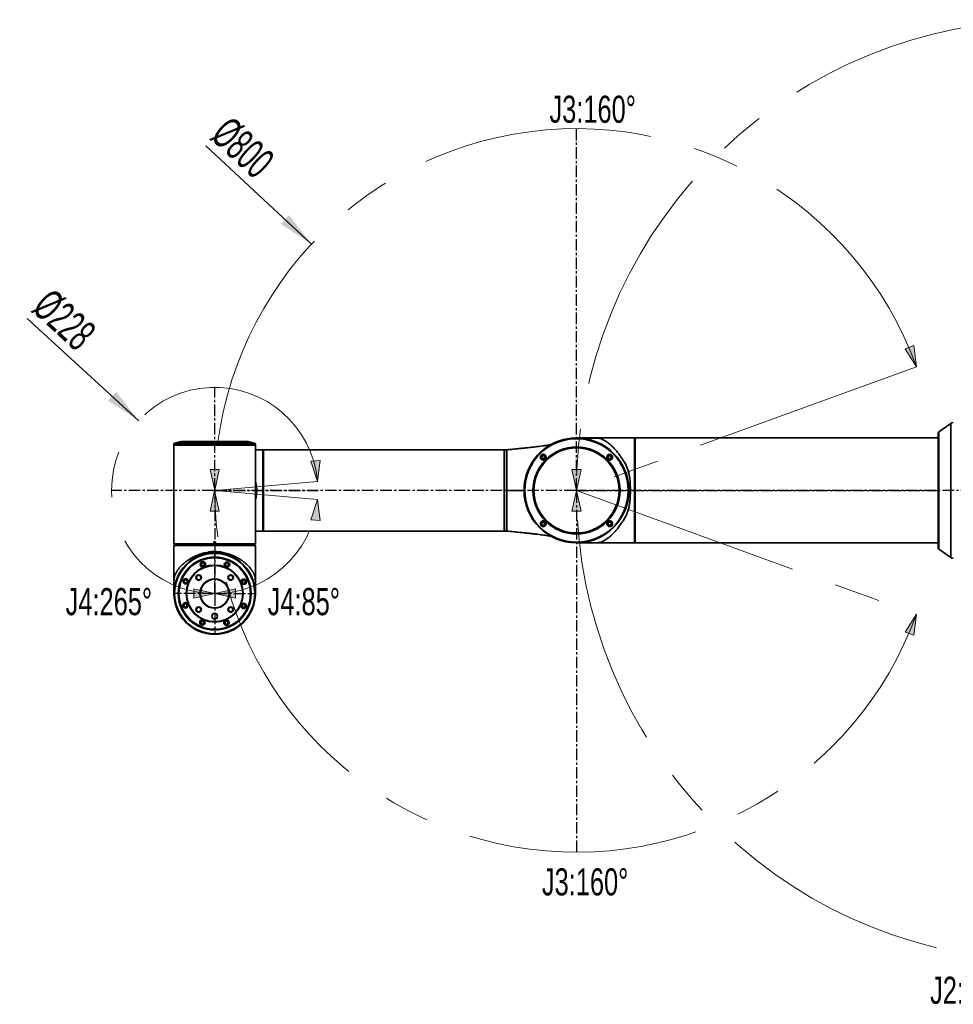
# Model space of a CAD drawing. Header units: millimetres. Extents: x -4 to 420, y 0 to 297.
# Tile 3 of 10: x 97 to 149, y 159 to 213. Entities that reach past the tile are written whole.
import ezdxf

# ---------------------------------------------------------------- set-up
doc = ezdxf.new("R2010")
doc.units = ezdxf.units.MM
doc.linetypes.add('CENTERX2', pattern=[20.32, 12.7, -2.54, 2.54, -2.54])
doc.layers.get('0').update_dxf_attribs({"lineweight": 18})
doc.layers.add('中心线层', color=6, linetype='CENTERX2', lineweight=25)
doc.layers.add('标注层', color=150, linetype='Continuous', lineweight=18)
doc.styles.add('SLDTEXTSTYLE0', font='txt', dxfattribs={"width": 0.7})
doc.styles.add('SLDTEXTSTYLE19', font='txt', dxfattribs={"width": 0.605})
doc.dimstyles.new('SLDDIMSTYLE0', dxfattribs={"dimtxt": 3.5, "dimasz": 4, "dimexe": 0, "dimexo": 0.0625, "dimgap": 0.875, "dimtad": 1, "dimrnd": 1e-09, "dimzin": 12, "dimdsep": 46, "dimtxsty": 'SLDTEXTSTYLE19', "dimcen": 0.09, "dimdle": 8, "dimadec": 0, "dimazin": 3, "dimtfac": 1, "dimtdec": 3, "dimtofl": 0, "dimtmove": 0, "dimatfit": 3, "dimfxl": 0, "dimfrac": 2, "dimtolj": 1, "dimarcsym": 0})

# ---------------------------------------------------------------- blocks, each defined once
blk = doc.blocks.new('块1_1')
at = {"linetype": 'Continuous'}
blk.add_hatch(color=7, dxfattribs=at).paths.add_polyline_path([(5474.3, 5769.8), (5448.8, 5654.8), (5499.8, 5654.8)], flags=0)
at = {"color": 7, "linetype": 'Continuous', "lineweight": 18}
for p, q in [((5474.3, 5769.8), (5448.8, 5654.8)), ((5499.8, 5654.8), (5474.3, 5769.8)), ((5448.8, 5654.8), (5499.8, 5654.8))]:
    blk.add_line(p, q, dxfattribs=at)
blk = doc.blocks.new('SW_CENTERMARKSYMBOL_0_2')
at = {"layer": '中心线层', "color": 0}
for p, q in [((0, 1), (0, 114.5)), ((-1, 0), (-114.5, 0)), ((0, 0), (-0.5, 0)), ((0, 0), (0, 0.5)), ((0, 0), (0, -0.5)), ((0, 0), (0.5, 0)), ((1, 0), (114.5, 0)), ((0, -1), (0, -114.5))]:
    blk.add_line(p, q, dxfattribs=at)
blk = doc.blocks.new('SW_CENTERMARKSYMBOL_1')
at = {"layer": '中心线层', "color": 0}
for p, q in [((0, 1), (0, 400.5)), ((-1, 0), (-400.5, 0)), ((0, 0), (-0.5, 0)), ((0, 0), (0, 0.5)), ((0, 0), (0, -0.5)), ((0, 0), (0.5, 0)), ((1, 0), (400.5, 0)), ((0, -1), (0, -400.5))]:
    blk.add_line(p, q, dxfattribs=at)
blk = doc.blocks.new('SW_CENTERMARKSYMBOL_2_1')
at = {"layer": '中心线层', "color": 0}
for p, q in [((0, 1), (0, 520.5)), ((-1, 0), (-520.5, 0)), ((0, 0), (-0.5, 0)), ((0, 0), (0, 0.5)), ((0, 0), (0, -0.5)), ((0, 0), (0.5, 0)), ((1, 0), (520.5, 0)), ((0, -1), (0, -520.5))]:
    blk.add_line(p, q, dxfattribs=at)
blk = doc.blocks.new('SW_CENTERMARKSYMBOL_3_1')
at = {"layer": '中心线层', "color": 0}
for p, q in [((0, 1), (0, 45.5)), ((-1, 0), (-45.5, 0)), ((0, 0), (-0.5, 0)), ((0, 0), (0, 0.5)), ((0, 0), (0, -0.5)), ((0, 0), (0.5, 0)), ((1, 0), (45.5, 0)), ((0, -1), (0, -45.5))]:
    blk.add_line(p, q, dxfattribs=at)
blk = doc.blocks.new('*X33')
at = {"layer": '标注层', "linetype": 'Continuous'}
blk.add_hatch(color=0, dxfattribs=at).paths.add_polyline_path([(-40.7, 13.616), (-41.938, 15.222), (-42.391, 14.733)], flags=0)
at = {"layer": '标注层', "color": 0, "linetype": 'Continuous'}
blk.add_line((-46.543, 19.047), (-40.7, 13.616), dxfattribs=at)
at = {"layer": '标注层', "color": 0, "insert": (-44.512, 18.938), "char_height": 1.75, "width": 6.24603, "attachment_point": 5, "rotation": 317.0945, "style": 'SLDTEXTSTYLE19'}
blk.add_mtext('%%C800', dxfattribs=at)
blk = doc.blocks.new('*X34')
at = {"layer": '标注层', "linetype": 'Continuous'}
blk.add_hatch(color=0, dxfattribs=at).paths.add_polyline_path([(-50.248, 3.856), (-51.495, 5.455), (-51.946, 4.964)], flags=0)
at = {"layer": '标注层', "color": 0, "linetype": 'Continuous'}
blk.add_line((-56.408, 9.515), (-50.248, 3.856), dxfattribs=at)
at = {"layer": '标注层', "color": 0, "insert": (-54.381, 9.422), "char_height": 1.75, "width": 6.22237, "attachment_point": 5, "rotation": 317.4295, "style": 'SLDTEXTSTYLE19'}
blk.add_mtext('%%C228', dxfattribs=at)
blk = doc.blocks.new('11')
at = {"color": 0, "linetype": 'CENTERX2', "lineweight": 18}
for p, q in [((-7.25615, 6.8404), (-26.05, 0)), ((-40.37169, 0.49679), (-46.05, 0)), ((-46.05, 0), (-40.37169, -0.49679)), ((-26.05, 0), (-7.25615, -6.8404))]:
    blk.add_line(p, q, dxfattribs=at)
at = {"color": 0, "linetype": 'Continuous', "lineweight": 35}
for p, q in [((-5.36456, 3.70481), (-6.02867, 3.23993)), ((-5.36456, 1.25048), (-5.36456, 3.70481)), ((-22.965, 2.9), (-26.05, 2.9)), ((-22.965, 2.9), (-22.965, 2.9)), ((-22.83515, -2.9), (-22.83515, 2.89965)), ((-22.81015, 2.87473), (-22.81015, -2.875)), ((-22.81, 2.87473), (-22.81015, 2.87473)), ((-22.81, 2.87473), (-22.81, -2.875)), ((-22.8, 2.75), (-22.81, 2.75)), ((-6.05, 2.9), (-22.8, 2.9)), ((-22.8, -2.9), (-22.8, 2.9)), ((-6.05, -3.19897), (-6.05, 3.19897)), ((-6.02867, 3.23993), (-6.02867, 1.09357)), ((-48.3, 2.57), (-48.3, 2.5)), ((-43.8, 2.57), (-48.3, 2.57)), ((-48.3, 2.5), (-48.3, 0)), ((-47.64099, 2.5), (-48.3, 2.5)), ((-43.8, 2.5), (-48.3, 2.5)), ((-47.90783, 2.69824), (-48.26098, 2.61878)), ((-48.26098, 2.61878), (-47.6134, 2.61878)), ((-47.36368, 2.69824), (-47.90783, 2.69824)), ((-44.20314, 2.69946), (-47.89686, 2.69946)), ((-43.8, 2.5), (-47.64099, 2.5)), ((-47.6134, 2.61878), (-43.83903, 2.61878)), ((-44.19217, 2.69824), (-47.36368, 2.69824)), ((-43.83903, 2.61878), (-44.19217, 2.69824)), ((-43.8, 2.5), (-43.8, 2.57)), ((-43.8, 0), (-43.8, 2.5)), ((-43.385, 2.25), (-43.8, 2.25)), ((-43.36, 2.225), (-43.385, 2.25)), ((-43.385, -2.24944), (-43.385, 2.25)), ((-43.36, 2.225), (-43.36, -2.22449)), ((-30.04, 2.25), (-43.345, 2.25)), ((-43.345, 0), (-43.345, 2.25)), ((-30.04, 2.25), (-30.04, 1.125)), ((-30.025, -2.25), (-30.025, 2.25)), ((-30.025, 2.25), (-29.9, 2.25)), ((-29.9, 2.25), (-29.9, 0)), ((-30.025, 1.875), (-30.04, 1.875)), ((-30.04, 1.125), (-30.04, -2.25)), ((-22.8, 1.375), (-22.81, 1.375)), ((-6.02867, 1.09357), (-6.02867, -3.23993)), ((-5.36456, -3.70481), (-5.36456, 1.25048)), ((-30.04, 0.9375), (-30.025, 0.9375)), ((-48.3, 0), (-48.3, -2.96)), ((-43.8, -2.96), (-43.8, 0)), ((-43.345, -2.25), (-43.345, 0)), ((-29.9, 0), (-29.9, -2.25)), ((-43.80045, -0.46059), (-43.80035, -0.53023)), ((-30.04, -1.875), (-30.025, -1.875)), ((-43.8, -2.25), (-43.515, -2.25)), ((-43.515, -2.25), (-43.515, -2.24944)), ((-43.385, -2.24944), (-43.515, -2.24944)), ((-43.36, -2.22449), (-43.37556, -2.24)), ((-43.345, -2.25), (-30.04, -2.25)), ((-30.025, -2.25), (-29.9, -2.25)), ((-48.3, -2.96), (-48.265, -2.995)), ((-48.3, -2.96), (-46.1, -2.96)), ((-48.275, -3.01), (-48.3, -3.035)), ((-48.3, -3.035), (-48.3, -5.7)), ((-43.80056, -3.035), (-48.3, -3.035)), ((-48.275, -3.01), (-43.82551, -3.01)), ((-48.265, -2.995), (-46.09306, -2.995)), ((-46.1, -2.84), (-46, -2.84)), ((-46.1, -2.84), (-46.1, -2.96)), ((-46.1, -2.96), (-46.1, -2.96944)), ((-46.09306, -2.995), (-46.00694, -2.995)), ((-46.00694, -2.995), (-43.835, -2.995)), ((-46, -2.96), (-46, -2.84)), ((-46, -2.96), (-43.8, -2.96)), ((-46, -2.96), (-46, -2.96944)), ((-43.835, -2.995), (-43.8, -2.96)), ((-43.82551, -3.01), (-43.81, -3.02556)), ((-43.80056, -3.035), (-43.80056, -3.165)), ((-43.8, -3.165), (-43.80056, -3.165)), ((-43.8, -5.7), (-43.8, -3.165)), ((-26.05, -2.9), (-22.83515, -2.9)), ((-22.83515, -2.9), (-22.81015, -2.875)), ((-22.81015, -2.875), (-22.81, -2.875)), ((-22.81, -2.75), (-22.8, -2.75)), ((-22.8, -2.9), (-6.05, -2.9)), ((-6.02867, -3.23993), (-5.36456, -3.70481)), ((-47.27041, -3.80973), (-47.27043, -3.80825)), ((-47.24079, -3.78812), (-47.24076, -3.79092)), ((-47.0609, -3.68988), (-47.06092, -3.68792)), ((-46.89348, -3.614), (-46.89348, -3.61408)), ((-46.5878, -3.51522), (-46.58782, -3.51375)), ((-45.51219, -3.51445), (-45.51221, -3.51522)), ((-45.03909, -3.68858), (-45.0391, -3.68988)), ((-44.85924, -3.79092), (-44.85922, -3.78824)), ((-44.82958, -3.8089), (-44.82959, -3.80973)), ((-43.8006, -5.30619), (-43.8006, -5.64677)), ((-48.2996, -5.65733), (-48.29965, -5.66001)), ((-48.2996, -5.65709), (-48.29957, -5.65587)), ((-43.80064, -5.64685), (-43.80054, -5.65079)), ((-43.8006, -5.64749), (-43.8006, -5.64859)), ((-43.8004, -5.6468), (-43.8004, -5.66317))]:
    blk.add_line(p, q, dxfattribs=at)
for points in [[(-22.83515, 2.89965), (-22.88458, 2.89967), (-22.92343, 2.89968)], [(-22.83008, 2.89465), (-22.82044, 2.88501), (-22.81286, 2.87743)]]:
    blk.add_lwpolyline(points, dxfattribs=at)
for centre, radius in [((-26.05, 0), 2.9), ((-26.05, 0), 2.85981), ((-26.05, 0), 2.40627), ((-26.05, 0), 2.39362), ((-26.05, 0), 2.375), ((-26.05, 0), 2.35), ((-27.88848, 1.83848), 0.085), ((-24.21152, 1.83848), 0.085), ((-27.88848, -1.83848), 0.085), ((-24.21152, -1.83848), 0.085), ((-46.05, -5.7), 2.25), ((-46.05, -5.7), 2.21857), ((-46.05, -5.7), 2.01572), ((-46.05, -5.7), 2), ((-46.05, -5.7), 1.975), ((-46.05, -5.7), 1.575), ((-46.05, -5.7), 1.55), ((-46.70088, -4.08902), 0.15), ((-46.70088, -4.08902), 0.085), ((-45.37111, -4.10062), 0.15), ((-45.37111, -4.10062), 0.085), ((-47.64938, -5.0211), 0.15), ((-46.93388, -4.81612), 0.15), ((-46.93388, -4.81612), 0.125), ((-46.05, -5.7), 0.8125), ((-45.16612, -4.81612), 0.15), ((-45.16612, -4.81612), 0.125), ((-47.64938, -5.0211), 0.085), ((-46.05, -5.7), 0.7875), ((-44.43902, -5.04912), 0.15), ((-44.43902, -5.04912), 0.085), ((-47.66098, -6.35088), 0.15), ((-47.66098, -6.35088), 0.085), ((-46.93388, -6.58388), 0.15), ((-46.93388, -6.58388), 0.125), ((-45.16612, -6.58388), 0.15), ((-45.16612, -6.58388), 0.125), ((-44.45062, -6.37889), 0.15), ((-44.45062, -6.37889), 0.085), ((-46.05, -6.95), 0.1575), ((-46.05, -6.95), 0.15), ((-46.7289, -7.29938), 0.15), ((-46.7289, -7.29938), 0.085), ((-45.39912, -7.31098), 0.15), ((-45.39912, -7.31098), 0.085)]:
    blk.add_circle(centre, radius, dxfattribs=at)
at = {"color": 0, "linetype": 'CENTERX2', "lineweight": 18}
for centre, radius, start, end in [((-0.05, 0), 26, 275, 265), ((-26.05, 0), 20, 20, 340), ((-46.05, 0), 5.7, 5, 355)]:
    blk.add_arc(centre, radius, start, end, dxfattribs=at)
at = {"color": 0, "linetype": 'Continuous', "lineweight": 35}
for centre, radius, start, end in [((-5.22119, 3.5), 0.25, 90, 124.99202), ((-26.05, 0), 2.9, 45, 180), ((-6, 3.19897), 0.05, 124.99202, 180), ((-48.25, 2.57), 0.05, 102.680383, 180), ((-47.89686, 2.64946), 0.05, 90, 102.680383), ((-44.20315, 2.64946), 0.05, 77.319617, 90), ((-43.85, 2.57), 0.05, 0, 77.319617), ((-26.05, 0), 2.35, 0, 180), ((-26.05, 0), 2.9, 0, 45), ((-26.05, 0), 2.375, 180, 225), ((-26.05, 0), 2.375, 225, 360), ((-6, -3.19897), 0.05, 180, 235.00798), ((-5.22119, -3.5), 0.25, 235.00798, 270)]:
    blk.add_arc(centre, radius, start, end, dxfattribs=at)
for points, knots in [([(-25.35188, 2.8993), (-25.40858, 2.89929), (-25.52236, 2.89928), (-25.67205, 2.89926), (-25.80325, 2.89923), (-25.90702, 2.89925), (-25.95884, 2.8992), (-25.9802, 2.89918)], [0, 0, 0, 0, 0.133009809, 0.266946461, 0.400816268, 0.534549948, 0.628319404, 0.628319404, 0.628319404, 0.628319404]), ([(-25.35188, 2.89929), (-25.34582, 2.89929), (-25.31089, 2.89932), (-25.2471, 2.89919), (-25.15339, 2.89868), (-25.05764, 2.89708), (-24.9631, 2.8934), (-24.88618, 2.88729), (-24.80625, 2.88166), (-24.74363, 2.87452), (-24.687, 2.8618), (-24.66825, 2.83945), (-24.60165, 2.81074), (-24.51841, 2.76732), (-24.40898, 2.70372), (-24.27397, 2.60826), (-24.13844, 2.49592), (-24.00318, 2.36586), (-23.8956, 2.24779), (-23.8093, 2.14376), (-23.74624, 2.06298), (-23.68413, 1.97854), (-23.62243, 1.89064), (-23.56096, 1.79732), (-23.49439, 1.70433), (-23.4273, 1.60846), (-23.36614, 1.50653), (-23.31033, 1.40014), (-23.24945, 1.26444), (-23.18997, 1.09638), (-23.13907, 0.8902), (-23.09863, 0.63907), (-23.07478, 0.34059), (-23.07194, 0.11354), (-23.07053, 0)], [0, 0, 0, 0, 0.01431802, 0.0824193, 0.15035132, 0.23970138, 0.32978168, 0.42189484, 0.48958578, 0.55633436, 0.62348547, 0.73337677, 0.8453705, 0.95728649, 1.16341392, 1.3701498, 1.60313666, 1.80483343, 2.0151316, 2.1243795, 2.22939066, 2.32907529, 2.43830887, 2.54347337, 2.64875734, 2.75492219, 2.86108876, 2.9680266, 3.07321453, 3.24962207, 3.42412949, 3.60363489, 3.87118456, 4.1388268, 4.1388268, 4.1388268, 4.1388268]), ([(-22.92343, 2.89968), (-22.9289, 2.89969), (-22.93985, 2.89971), (-22.95356, 2.89984), (-22.96308, 2.89997), (-22.96436, 2.89999), (-22.965, 2.9)], [0, 0, 0, 0, 0.010395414, 0.0207830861, 0.0311512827, 0.0415773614, 0.0415773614, 0.0415773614, 0.0415773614]), ([(-22.95288, 2.89984), (-22.94861, 2.8998), (-22.94003, 2.89971), (-22.92897, 2.89969), (-22.92343, 2.89968)], [0, 0, 0, 0, 0.014684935, 0.0294586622, 0.0294586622, 0.0294586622, 0.0294586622]), ([(-22.83515, 2.89965), (-22.83512, 2.89963), (-22.83506, 2.89959), (-22.8345, 2.89905), (-22.83339, 2.89795), (-22.83178, 2.89635), (-22.83064, 2.89522), (-22.83008, 2.89465)], [0, 0, 0, 0, 0.00089253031, 0.00178672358, 0.00356228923, 0.00534085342, 0.00712347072, 0.00712347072, 0.00712347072, 0.00712347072]), ([(-22.81015, 2.87473), (-22.81051, 2.87509), (-22.81139, 2.87595), (-22.81232, 2.87688), (-22.81286, 2.87743)], [0, 0, 0, 0, 0.00157123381, 0.00382591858, 0.00382591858, 0.00382591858, 0.00382591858]), ([(-22.81286, 2.87743), (-22.81232, 2.87688), (-22.81139, 2.87595), (-22.81051, 2.87509), (-22.81015, 2.87473)], [0, 0, 0, 0, 0.00225455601, 0.00382591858, 0.00382591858, 0.00382591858, 0.00382591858]), ([(-47.60563, 2.62125), (-47.59276, 2.62159), (-47.56702, 2.62226), (-47.51804, 2.62753), (-47.4678, 2.63542), (-47.42034, 2.64562), (-47.38127, 2.65711), (-47.35547, 2.66866), (-47.34655, 2.67874), (-47.35566, 2.68593), (-47.38108, 2.68924), (-47.41911, 2.68843), (-47.46537, 2.68377), (-47.51537, 2.67587), (-47.56431, 2.66557), (-47.60677, 2.65402), (-47.63731, 2.64258), (-47.65176, 2.63262), (-47.6481, 2.62536), (-47.63051, 2.62173), (-47.61246, 2.62138), (-47.60563, 2.62125)], [0, 0, 0, 0, 0.03272058, 0.065433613, 0.098440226, 0.132120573, 0.166516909, 0.201379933, 0.236212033, 0.270449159, 0.303774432, 0.336339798, 0.368688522, 0.401448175, 0.435027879, 0.469443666, 0.504329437, 0.539130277, 0.573368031, 0.606847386, 0.627187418, 0.627187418, 0.627187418, 0.627187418]), ([(-44.71327, 2.65599), (-44.70065, 2.65213), (-44.67541, 2.6444), (-44.62512, 2.63414), (-44.57301, 2.62633), (-44.52438, 2.62176), (-44.48505, 2.62075), (-44.45876, 2.62323), (-44.44789, 2.62894), (-44.45356, 2.63741), (-44.4756, 2.64796), (-44.51219, 2.65958), (-44.5595, 2.67095), (-44.61179, 2.68053), (-44.66232, 2.68696), (-44.70499, 2.68941), (-44.73548, 2.68776), (-44.75129, 2.68236), (-44.75082, 2.67388), (-44.73651, 2.66456), (-44.7198, 2.6584), (-44.71327, 2.65599)], [0, 0, 0, 0, 0.034738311, 0.0694899, 0.103849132, 0.137458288, 0.170393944, 0.202982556, 0.235649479, 0.268786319, 0.30262541, 0.337152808, 0.372061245, 0.40681468, 0.440876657, 0.474016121, 0.506486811, 0.53887604, 0.571789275, 0.605560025, 0.627252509, 0.627252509, 0.627252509, 0.627252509]), ([(-27.4601, 2.53029), (-27.49632, 2.52421), (-27.58332, 2.50959), (-27.74974, 2.48452), (-27.93106, 2.45918), (-28.12634, 2.43366), (-28.3463, 2.40669), (-28.59943, 2.37762), (-28.84, 2.35166), (-29.07181, 2.3278), (-29.30304, 2.30493), (-29.58369, 2.27828), (-29.78852, 2.25997), (-29.9, 2.25001)], [0, 0, 0, 0, 0.14788766, 0.35512567, 0.55225056, 0.74133183, 0.96948312, 1.21890855, 1.48716109, 1.66441442, 1.88141268, 2.14351975, 2.45649683, 2.45649683, 2.45649683, 2.45649683]), ([(-28.00794, 1.73406), (-28.00249, 1.72846), (-27.98606, 1.71156), (-27.94966, 1.68987), (-27.89825, 1.67792), (-27.84354, 1.68443), (-27.79471, 1.70856), (-27.75707, 1.74694), (-27.7342, 1.79502), (-27.72815, 1.8479), (-27.73974, 1.90038), (-27.76299, 1.93786), (-27.79276, 1.96684), (-27.82879, 1.98891), (-27.88027, 2.00083), (-27.93487, 1.99448), (-27.98374, 1.9705), (-28.02152, 1.93219), (-28.04462, 1.88393), (-28.05051, 1.83106), (-28.0396, 1.77772), (-28.0186, 1.74876), (-28.00794, 1.73406)], [0, 0, 0, 0, 0.023711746, 0.071528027, 0.126377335, 0.180602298, 0.233751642, 0.285927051, 0.337718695, 0.389885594, 0.442985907, 0.497426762, 0.521139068, 0.568955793, 0.623655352, 0.677646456, 0.730694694, 0.782995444, 0.835013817, 0.887300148, 0.940303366, 0.994910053, 0.994910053, 0.994910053, 0.994910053]), ([(-27.78241, 1.94454), (-27.78031, 1.94236), (-27.77285, 1.93462), (-27.75701, 1.91349), (-27.74039, 1.87595), (-27.73606, 1.82537), (-27.74932, 1.77511), (-27.77815, 1.73276), (-27.81867, 1.70262), (-27.86644, 1.68734), (-27.91679, 1.68833), (-27.9611, 1.70462), (-27.98752, 1.72484), (-28.00394, 1.74225), (-28.01987, 1.76322), (-28.03649, 1.80078), (-28.04091, 1.85129), (-28.02779, 1.90148), (-27.99909, 1.94392), (-27.95853, 1.97423), (-27.91052, 1.98966), (-27.8602, 1.98849), (-27.81534, 1.9727), (-27.79253, 1.9532), (-27.78241, 1.94454)], [0, 0, 0, 0, 0.009226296, 0.032680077, 0.080012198, 0.131892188, 0.182857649, 0.232629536, 0.281555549, 0.330404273, 0.379954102, 0.430621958, 0.470985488, 0.479945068, 0.503399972, 0.550735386, 0.602386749, 0.653127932, 0.702887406, 0.752023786, 0.801099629, 0.85068276, 0.901162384, 0.941439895, 0.941439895, 0.941439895, 0.941439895]), ([(-24.32267, 1.72733), (-24.31678, 1.72195), (-24.29901, 1.70572), (-24.26134, 1.68651), (-24.21029, 1.67791), (-24.15742, 1.68684), (-24.10988, 1.71294), (-24.07333, 1.7539), (-24.05257, 1.80508), (-24.0503, 1.86019), (-24.06615, 1.91136), (-24.09158, 1.94631), (-24.12243, 1.97282), (-24.15982, 1.99242), (-24.21109, 2.00088), (-24.26397, 1.99189), (-24.31141, 1.96575), (-24.34784, 1.92492), (-24.36866, 1.87376), (-24.37077, 1.81881), (-24.35557, 1.76687), (-24.33331, 1.74012), (-24.32267, 1.72733)], [0, 0, 0, 0, 0.02372616, 0.071613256, 0.123700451, 0.176640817, 0.230642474, 0.285407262, 0.340306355, 0.39468615, 0.448166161, 0.497470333, 0.521195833, 0.569079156, 0.621309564, 0.674185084, 0.727963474, 0.782547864, 0.837480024, 0.892080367, 0.945754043, 0.994941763, 0.994941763, 0.994941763, 0.994941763]), ([(-24.10546, 1.94454), (-24.10014, 1.9387), (-24.0841, 1.92105), (-24.06593, 1.88405), (-24.05877, 1.83484), (-24.06835, 1.78502), (-24.09401, 1.74064), (-24.13348, 1.7069), (-24.18239, 1.68827), (-24.23473, 1.68727), (-24.28176, 1.70308), (-24.31378, 1.72698), (-24.33868, 1.75616), (-24.35718, 1.79276), (-24.36424, 1.84197), (-24.35479, 1.89173), (-24.32912, 1.93625), (-24.28955, 1.97008), (-24.24051, 1.98874), (-24.18841, 1.98952), (-24.14082, 1.97434), (-24.1166, 1.95394), (-24.10546, 1.94454)], [0, 0, 0, 0, 0.023470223, 0.070884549, 0.120170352, 0.170186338, 0.221181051, 0.273027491, 0.325212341, 0.376988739, 0.427731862, 0.470685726, 0.494157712, 0.541576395, 0.590713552, 0.640815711, 0.692059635, 0.744093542, 0.796224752, 0.847752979, 0.898291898, 0.941377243, 0.941377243, 0.941377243, 0.941377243]), ([(-43.80041, 0.54841), (-43.79701, 0.53644), (-43.77847, 0.47107), (-43.75567, 0.34217), (-43.73133, 0.17025), (-43.72221, 0.01327), (-43.72792, -0.12474), (-43.74087, -0.2515), (-43.76279, -0.38496), (-43.78291, -0.48612), (-43.79774, -0.54114), (-43.80037, -0.55087)], [0, 0, 0, 0, 0.03847335, 0.21001279, 0.39196102, 0.55790464, 0.67567236, 0.80189582, 0.93701791, 1.08140024, 1.11243197, 1.11243197, 1.11243197, 1.11243197]), ([(-29.9, 0), (-29.8498, 0), (-29.74336, 0), (-29.58253, 0), (-29.41964, 0), (-29.26518, 0), (-29.12788, 0), (-29.02312, 0), (-28.96028, 0), (-28.95796, 0), (-28.95734, 0)], [0, 0, 0, 0, 0.112003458, 0.237472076, 0.371410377, 0.508329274, 0.643261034, 0.772837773, 0.896938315, 0.942662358, 0.942662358, 0.942662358, 0.942662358]), ([(-28.95, 0), (-28.94999, -0.00565), (-28.94997, -0.0148), (-28.94988, -0.02665), (-28.94979, -0.03568), (-28.94969, -0.04273), (-28.94961, -0.04857), (-28.94958, -0.04946), (-28.94957, -0.05)], [0, 0, 0, 0, 0.0107584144, 0.0174434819, 0.0249776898, 0.0325265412, 0.0392208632, 0.0500025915, 0.0500025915, 0.0500025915, 0.0500025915]), ([(-23.07053, 0), (-23.07121, -0.07588), (-23.07258, -0.22701), (-23.08344, -0.45087), (-23.10398, -0.67195), (-23.13828, -0.88618), (-23.18878, -1.09227), (-23.24765, -1.25982), (-23.30782, -1.39492), (-23.36319, -1.50128), (-23.42429, -1.60376), (-23.49159, -1.70065), (-23.56458, -1.80221), (-23.63546, -1.9102), (-23.71305, -2.01885), (-23.7922, -2.12282), (-23.88149, -2.23136), (-23.98189, -2.34288), (-24.09319, -2.45361), (-24.20824, -2.55493), (-24.32224, -2.64358), (-24.43423, -2.71853), (-24.53152, -2.77546), (-24.62237, -2.81839), (-24.66773, -2.84679), (-24.70074, -2.86509), (-24.74032, -2.87353), (-24.77964, -2.87868), (-24.81231, -2.88189), (-24.84906, -2.88433), (-24.88547, -2.8875), (-24.92534, -2.89054), (-24.96931, -2.89326), (-25.02228, -2.89573), (-25.08683, -2.89763), (-25.16632, -2.89876), (-25.25054, -2.89919), (-25.31343, -2.89935), (-25.34765, -2.89928), (-25.35325, -2.89927)], [0, 0, 0, 0, 0.17892453, 0.35635282, 0.53156313, 0.7118736, 0.88618672, 1.06135629, 1.16596393, 1.2722925, 1.37882013, 1.4861976, 1.59239051, 1.7246805, 1.85676492, 1.9858501, 2.12138238, 2.2965081, 2.47317898, 2.65435124, 2.84153961, 3.01568179, 3.18790506, 3.32169442, 3.45492624, 3.52120732, 3.58798772, 3.6207811, 3.65487438, 3.68864282, 3.72237576, 3.7685652, 3.81370695, 3.85709589, 3.924413, 3.99213412, 4.05917505, 4.12686106, 4.14011145, 4.14011145, 4.14011145, 4.14011145]), ([(-23.14996, 0), (-23.15001, -0.01385), (-23.1501, -0.04119), (-23.15065, -0.06848), (-23.15093, -0.08194)], [0, 0, 0, 0, 0.041520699, 0.0819435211, 0.0819435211, 0.0819435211, 0.0819435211]), ([(-23.14996, 0), (-23.14751, 0), (-23.14264, 0), (-23.12416, 0), (-23.09963, 0), (-23.08032, 0), (-23.07053, 0)], [0, 0, 0, 0, 0.0200314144, 0.039646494, 0.0592594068, 0.0794380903, 0.0794380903, 0.0794380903, 0.0794380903]), ([(-28.00148, -1.95148), (-27.99559, -1.95685), (-27.97782, -1.97307), (-27.9401, -1.99232), (-27.88894, -2.00091), (-27.83603, -1.99188), (-27.7886, -1.96576), (-27.75215, -1.92491), (-27.73139, -1.87381), (-27.72908, -1.81866), (-27.74496, -1.76743), (-27.77041, -1.73247), (-27.80123, -1.70598), (-27.83857, -1.68641), (-27.88973, -1.67794), (-27.94257, -1.68684), (-27.99012, -1.71295), (-28.02666, -1.75388), (-28.04747, -1.80512), (-28.04955, -1.86003), (-28.03438, -1.91191), (-28.01215, -1.93865), (-28.00148, -1.95148)], [0, 0, 0, 0, 0.023726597, 0.071607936, 0.1238399, 0.176715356, 0.230492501, 0.285077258, 0.340009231, 0.394609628, 0.44828385, 0.497472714, 0.521200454, 0.56908619, 0.6211749, 0.674112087, 0.728113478, 0.782879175, 0.837777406, 0.892157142, 0.945636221, 0.994939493, 0.994939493, 0.994939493, 0.994939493]), ([(-27.78241, -1.73241), (-27.7771, -1.73826), (-27.76106, -1.75591), (-27.74291, -1.79285), (-27.73574, -1.84195), (-27.74522, -1.89174), (-27.77088, -1.93625), (-27.81046, -1.97009), (-27.85946, -1.98871), (-27.91173, -1.98966), (-27.9587, -1.97388), (-27.99071, -1.95), (-28.01564, -1.92079), (-28.03417, -1.88414), (-28.04121, -1.83481), (-28.03166, -1.78502), (-28.00598, -1.74063), (-27.96653, -1.70692), (-27.91757, -1.68823), (-27.86541, -1.68741), (-27.81775, -1.70262), (-27.79352, -1.72305), (-27.78241, -1.73241)], [0, 0, 0, 0, 0.02347066, 0.070890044, 0.120027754, 0.170129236, 0.221373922, 0.27340865, 0.325538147, 0.377066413, 0.427605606, 0.470693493, 0.494165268, 0.541578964, 0.590863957, 0.640880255, 0.691875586, 0.743723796, 0.795905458, 0.847684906, 0.898425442, 0.941380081, 0.941380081, 0.941380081, 0.941380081]), ([(-24.31591, -1.95796), (-24.30984, -1.96289), (-24.29152, -1.97774), (-24.25281, -1.99498), (-24.20045, -2.00077), (-24.14713, -1.98798), (-24.10161, -1.95857), (-24.06862, -1.91624), (-24.05131, -1.86574), (-24.05137, -1.8123), (-24.06612, -1.76995), (-24.08343, -1.74392), (-24.09384, -1.73192), (-24.10034, -1.72536), (-24.10946, -1.71691), (-24.1301, -1.70119), (-24.16852, -1.68366), (-24.22105, -1.67806), (-24.2744, -1.69095), (-24.31986, -1.72051), (-24.35267, -1.76278), (-24.36992, -1.81316), (-24.36969, -1.86628), (-24.35267, -1.9181), (-24.32827, -1.94456), (-24.31591, -1.95796)], [0, 0, 0, 0, 0.023708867, 0.071521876, 0.125989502, 0.179641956, 0.232383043, 0.284514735, 0.33655676, 0.389042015, 0.442344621, 0.469555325, 0.48352024, 0.490548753, 0.497590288, 0.521299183, 0.569110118, 0.62378312, 0.67765229, 0.730410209, 0.782360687, 0.834193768, 0.886629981, 0.940100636, 0.994970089, 0.994970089, 0.994970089, 0.994970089]), ([(-24.10546, -1.73241), (-24.10026, -1.73812), (-24.08456, -1.75535), (-24.06608, -1.79222), (-24.05857, -1.84229), (-24.06878, -1.89329), (-24.09503, -1.93741), (-24.13387, -1.97005), (-24.18091, -1.98813), (-24.23132, -1.98998), (-24.27636, -1.97625), (-24.30377, -1.9577), (-24.32111, -1.94134), (-24.33824, -1.92136), (-24.35705, -1.88484), (-24.36447, -1.83461), (-24.35424, -1.78354), (-24.3279, -1.73942), (-24.28911, -1.7069), (-24.24229, -1.68888), (-24.19203, -1.68693), (-24.14704, -1.7006), (-24.11934, -1.71905), (-24.10764, -1.73031), (-24.10546, -1.73241)], [0, 0, 0, 0, 0.02345496, 0.07079, 0.122573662, 0.173493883, 0.223408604, 0.272615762, 0.321660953, 0.371124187, 0.421438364, 0.461479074, 0.470471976, 0.493927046, 0.541257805, 0.593248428, 0.644417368, 0.694391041, 0.743419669, 0.792223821, 0.84160642, 0.892073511, 0.932249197, 0.941476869, 0.941476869, 0.941476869, 0.941476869]), ([(-43.37556, -2.24), (-43.37741, -2.24185), (-43.38056, -2.245), (-43.3837, -2.24815), (-43.385, -2.24944)], [0, 0, 0, 0, 0.0078477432, 0.0133542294, 0.0133542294, 0.0133542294, 0.0133542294]), ([(-29.9, -2.25), (-29.7736, -2.26132), (-29.53779, -2.28244), (-29.20974, -2.31394), (-28.9289, -2.34232), (-28.69015, -2.36773), (-28.47613, -2.39166), (-28.28733, -2.41386), (-28.11299, -2.43545), (-27.95406, -2.45615), (-27.7983, -2.47761), (-27.6507, -2.49938), (-27.533, -2.51783), (-27.4717, -2.52847), (-27.44988, -2.53226)], [0, 0, 0, 0, 0.35114871, 0.65507559, 0.91735018, 1.14279695, 1.33553329, 1.53564439, 1.69809763, 1.85993873, 2.03069841, 2.20555561, 2.37386557, 2.4668986, 2.4668986, 2.4668986, 2.4668986]), ([(-46.1, -2.96944), (-46.09912, -2.97723), (-46.09813, -2.98599), (-46.09357, -2.99409), (-46.09306, -2.995)], [0, 0, 0, 0, 0.0236973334, 0.0266777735, 0.0266777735, 0.0266777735, 0.0266777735]), ([(-46.00694, -2.995), (-46.0043, -2.98927), (-46.00045, -2.9809), (-46.00011, -2.97219), (-46, -2.96944)], [0, 0, 0, 0, 0.0183037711, 0.0267261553, 0.0267261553, 0.0267261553, 0.0267261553]), ([(-43.81, -3.02556), (-43.80815, -3.02741), (-43.805, -3.03055), (-43.80185, -3.0337), (-43.80056, -3.035)], [0, 0, 0, 0, 0.0078493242, 0.0133547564, 0.0133547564, 0.0133547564, 0.0133547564]), ([(-25.98021, -2.89918), (-25.95887, -2.8992), (-25.90707, -2.89925), (-25.80332, -2.89923), (-25.67212, -2.89926), (-25.52284, -2.89928), (-25.4095, -2.89929), (-25.35325, -2.8993)], [0, 0, 0, 0, 0.093669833, 0.22734662, 0.361160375, 0.495039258, 0.626966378, 0.626966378, 0.626966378, 0.626966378]), ([(-48.2994, -5.30618), (-48.29956, -5.25638), (-48.29976, -5.193), (-48.29976, -5.11654), (-48.29973, -5.07959), (-48.29961, -5.03532), (-48.2993, -4.99411), (-48.29852, -4.95747), (-48.29682, -4.91043), (-48.29186, -4.85685), (-48.28014, -4.79291), (-48.26504, -4.73731), (-48.24781, -4.687), (-48.22863, -4.63795), (-48.19247, -4.55794), (-48.13084, -4.44866), (-48.03421, -4.31255), (-47.91729, -4.17789), (-47.8011, -4.06734), (-47.69708, -3.98013), (-47.6136, -3.9162), (-47.5294, -3.85696), (-47.42967, -3.79238), (-47.31249, -3.7241), (-47.17593, -3.6542), (-47.0084, -3.57916), (-46.80631, -3.5047), (-46.58995, -3.44417), (-46.39264, -3.40491), (-46.22013, -3.38152), (-46.06329, -3.37218), (-45.92524, -3.37791), (-45.79855, -3.39095), (-45.66483, -3.41245), (-45.52052, -3.44317), (-45.3684, -3.48357), (-45.21168, -3.53442), (-45.07434, -3.5875), (-44.95517, -3.64016), (-44.85264, -3.6903), (-44.75113, -3.74507), (-44.66213, -3.79795), (-44.58457, -3.84793), (-44.51736, -3.89418), (-44.45052, -3.94336), (-44.38442, -3.99547), (-44.30845, -4.05983), (-44.222, -4.14046), (-44.12855, -4.23909), (-44.0605, -4.3224), (-44.01469, -4.38489), (-43.98756, -4.42432), (-43.96218, -4.46379), (-43.93859, -4.50333), (-43.91678, -4.54287), (-43.89686, -4.5825), (-43.87565, -4.62819), (-43.85375, -4.68149), (-43.83425, -4.73969), (-43.81945, -4.79558), (-43.81104, -4.84121), (-43.80636, -4.87825), (-43.80402, -4.9047), (-43.80205, -4.93711), (-43.80104, -4.9731), (-43.80056, -5.01269), (-43.80022, -5.06887), (-43.80019, -5.16921), (-43.80045, -5.25601), (-43.8006, -5.30618)], [0, 0, 0, 0, 0.11915643, 0.1516531, 0.18076052, 0.2067044, 0.25765269, 0.28363517, 0.31058568, 0.40590325, 0.50275065, 0.60160267, 0.66663652, 0.74061733, 0.82974396, 1.03650686, 1.24360169, 1.45124523, 1.65828793, 1.76998114, 1.87654941, 1.97801338, 2.07439541, 2.21903838, 2.35738362, 2.48956634, 2.70151181, 2.90390904, 3.0406302, 3.18565027, 3.31791195, 3.41177649, 3.51238055, 3.62007742, 3.73515304, 3.86823848, 4.00533701, 4.14672031, 4.24512864, 4.3470175, 4.45244214, 4.56146271, 4.63820875, 4.71808047, 4.8010936, 4.88725685, 4.97658076, 5.1144578, 5.27137604, 5.43809109, 5.49847785, 5.55888411, 5.61931149, 5.67975808, 5.74022562, 5.80071343, 5.86073956, 5.95143543, 6.04974605, 6.13264009, 6.21565476, 6.25613441, 6.2907087, 6.31953236, 6.37251036, 6.39799562, 6.4234619, 6.51131408, 6.63166441, 6.63166441, 6.63166441, 6.63166441]), ([(-47.45193, -3.9385), (-47.4478, -3.93487), (-47.3855, -3.8801), (-47.27778, -3.80624), (-47.16636, -3.74599), (-47.1259, -3.72411)], [0, 0, 0, 0, 0.016912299, 0.255239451, 0.391094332, 0.391094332, 0.391094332, 0.391094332]), ([(-48.29898, -4.97885), (-48.29898, -4.98436), (-48.299, -5.02968), (-48.29905, -5.11187), (-48.29914, -5.25576), (-48.29929, -5.41526), (-48.29946, -5.56032), (-48.29956, -5.63699), (-48.29959, -5.65544), (-48.29959, -5.65617)], [0, 0, 0, 0, 0.012383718, 0.10184006, 0.188559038, 0.355343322, 0.515591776, 0.670979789, 0.677316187, 0.677316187, 0.677316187, 0.677316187]), ([(-43.80061, -5.64654), (-43.80061, -5.64635), (-43.80061, -5.63444), (-43.80093, -5.58865), (-43.80116, -5.52424), (-43.80132, -5.46226), (-43.80127, -5.38974), (-43.80126, -5.30152), (-43.80123, -5.19373), (-43.80122, -5.08907), (-43.80121, -5.01026), (-43.8012, -4.96887)], [0, 0, 0, 0, 0.001664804, 0.10468064, 0.189693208, 0.256766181, 0.314580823, 0.430496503, 0.503084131, 0.585976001, 0.677675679, 0.677675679, 0.677675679, 0.677675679])]:
    blk.add_open_spline(points, degree=3, knots=knots, dxfattribs=at)
at = {"color": 0, "linetype": 'Continuous', "xscale": 0.01, "yscale": 0.01, "zscale": 0.01}
for p, rotation in [((24.45628, 79.78056), 199.9965763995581), ((9.13846, 62.74379), 184.9965763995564), ((8.69349, 57.69831), 179.9999999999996), ((28.69349, 57.69831), 179.9999999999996), ((-100.79694, -57.69503), 359.9965763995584), ((-80.79694, -57.69504), 359.9965763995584), ((-99.9419, -53.19721), 354.9931527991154), ((-103.74504, 49.04694), 269.996576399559), ((11.64503, -60.44694), 89.99657639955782), ((-78.4343, -42.33145), 339.9965763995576)]:
    blk.add_blockref('块1_1', p, dxfattribs=dict(at, rotation=rotation))
at = {"layer": '中心线层', "color": 0, "xscale": 0.05, "yscale": 0.05, "zscale": 0.05}
for name, p in [('SW_CENTERMARKSYMBOL_2_1', (-0.05, 0)), ('SW_CENTERMARKSYMBOL_1', (-26.05, 0)), ('SW_CENTERMARKSYMBOL_0_2', (-46.05, 0)), ('SW_CENTERMARKSYMBOL_3_1', (-46.05, -5.7))]:
    blk.add_blockref(name, p, dxfattribs=at)
at = {"layer": '标注层', "color": 0, "char_height": 1.5, "attachment_point": 1, "style": 'SLDTEXTSTYLE0'}
for s, insert, width in [('J3:160%%D', (-27.54368, 21.82499), 9.9955307), ('J4:265%%D', (-54.28686, -5.39518), 9.9955307), ('J4:85%%D', (-43.12077, -5.39518), 8.4938547), ('J3:160%%D', (-27.96154, -20.88892), 9.9955307), ('J2:85%%D', (-6.50394, -26.88017), 8.4938547)]:
    blk.add_mtext(s, dxfattribs=dict(at, insert=insert, width=width))
at = {"layer": '标注层', "color": 0}
for p1, p2, picture, middle in [((-11.40044, -13.61581), (-40.69956, 13.61581), '*X33', (-45.3988, 17.98346)), ((-41.85226, -3.85603), (-50.24774, 3.85603), '*X34', (-55.26233, 8.46241))]:
    dim = blk.add_diameter_dim_2p(p1=p1, p2=p2, dimstyle='SLDDIMSTYLE0', override={"dimscale": 0.5, "dimlfac": 20, "dimpost": '%%C<>', "dimsah": 1, "dimtzin": 12}, dxfattribs=at)
    dim.commit()
    dim.dimension.update_dxf_attribs({"geometry": picture, "text_midpoint": middle, "dimtype": 163})

msp = doc.modelspace()

# ---------------------------------------------------------------- block references
msp.add_blockref('11', (153.955, 187.057))

doc.saveas('drawing.dxf')
